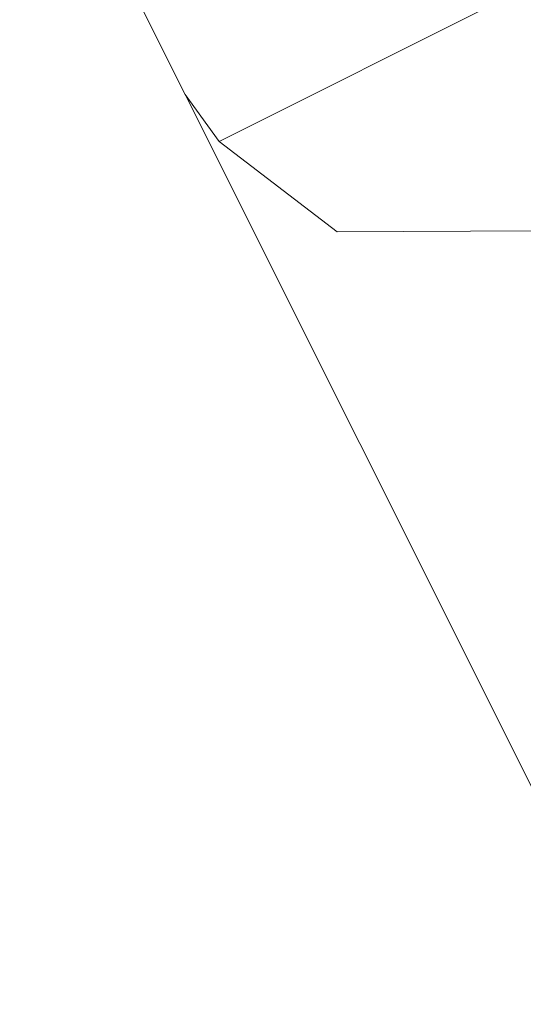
# Model space of a CAD drawing. Header units: metres. Extents: x 7472034 to 8439876, y 5890181 to 5961460.
# Tile 77 of 202: x 8439500.3987 to 8439500.4384, y 5890391.2465 to 5890391.3241. Entities that reach past the tile are written whole.
import ezdxf

# ---------------------------------------------------------------- set-up
doc = ezdxf.new("R2010")
doc.units = ezdxf.units.M
doc.header["$MEASUREMENT"] = 0
doc.linetypes.add('ACAD_ISO03W100', pattern=[30, 12, -18])
doc.layers.get('0').update_dxf_attribs({"linetype": 'CONTINUOUS', "lineweight": 5})
doc.layers.get('Defpoints').update_dxf_attribs({"linetype": 'CONTINUOUS'})
for name, color, linetype, lineweight in [('### Krawężnik', 6, 'CONTINUOUS', 35), ('_a_widok', 7, 'CONTINUOUS', 5), ('KOLOR-OBIEKT', 21, 'CONTINUOUS', 13), ('T_strefa-8', 20, 'ACAD_ISO03W100', 50), ('ZAG-obrys 018 wymiary', 7, 'CONTINUOUS', 18), ('ZAG-OBRYS013', 7, 'CONTINUOUS', 13)]:
    doc.layers.add(name, color=color, linetype=linetype, lineweight=lineweight)
doc.layers.add('100_rzut_wym_wew', color=7, linetype='CONTINUOUS')
doc.layers.add('2D - Ogólne', color=7, linetype='CONTINUOUS')
doc.layers.add('_IS_NO', color=11, linetype='CONTINUOUS', lineweight=20, plot=False)
doc.styles.add('DIM', font='simplex.shx', dxfattribs={"width": 0.8})
doc.styles.add('RS', font='Romans.shx', dxfattribs={"width": 0.7})
doc.dimstyles.new('DIM-WEW_500', dxfattribs={"dimscale": 5, "dimtxt": 18, "dimasz": 10, "dimexe": 4, "dimexo": 8, "dimgap": 5, "dimtad": 1, "dimlfac": 0.01, "dimzin": 9, "dimdsep": 46, "dimtxsty": 'DIM', "dimblk": 'ARCHTICK', "dimcen": 5, "dimclrt": 112, "dimadec": 4, "dimazin": 2, "dimtfac": 4, "dimtmove": 0, "dimatfit": 3, "dimldrblk": 'ARCHTICK', "dimfxl": 0, "dimtolj": 1, "dimlwd": 13, "dimarcsym": 0})
pattern_1 = [(45, (967499.202946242, -71042.94610979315), (-0.2245064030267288, 0.2245064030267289), []), (135, (967499.202946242, -71042.94610979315), (-0.2245064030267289, -0.2245064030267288), [])]
pattern_2 = [(45, (967499.2092647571, -71042.97165620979), (-0.2245064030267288, 0.2245064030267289), []), (135, (967499.2092647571, -71042.97165620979), (-0.2245064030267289, -0.2245064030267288), [])]

# ---------------------------------------------------------------- blocks, each defined once
blk = doc.blocks.new('A$C7D7B3C0A')
at = {"layer": '2D - Ogólne', "lineweight": 5}
for p, q in [((3.975662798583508, 6.607434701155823), (3.975662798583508, 6.534882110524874)), ((3.975662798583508, 6.607434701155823), (3.975662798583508, 6.534882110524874)), ((3.975662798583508, 6.607434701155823), (3.975662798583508, 6.534882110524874)), ((3.975662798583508, 6.607434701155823), (3.975662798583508, 6.534882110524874)), ((3.975662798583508, 6.607434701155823), (3.975662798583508, 6.534882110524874)), ((3.975662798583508, 6.607434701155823), (3.975662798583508, 6.534882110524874)), ((3.975662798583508, 6.607434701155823), (3.975662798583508, 6.534882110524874)), ((3.975662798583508, 6.607434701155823), (3.975662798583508, 6.534882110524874)), ((3.975662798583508, 6.607434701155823), (3.975662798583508, 6.534882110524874)), ((3.975662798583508, 6.607434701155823), (3.975662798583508, 6.534882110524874)), ((3.975662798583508, 6.607434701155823), (3.975662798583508, 6.534882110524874)), ((3.944119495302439, 6.534158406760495), (3.971151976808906, 6.534158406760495)), ((3.944119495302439, 6.534158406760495), (3.971151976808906, 6.534158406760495)), ((3.944119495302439, 6.534158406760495), (3.971151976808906, 6.534158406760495)), ((3.944119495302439, 6.534158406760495), (3.971151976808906, 6.534158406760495)), ((3.944119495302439, 6.534158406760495), (3.971151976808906, 6.534158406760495)), ((3.944119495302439, 6.534158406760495), (3.971151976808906, 6.534158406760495)), ((3.944119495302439, 6.534158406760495), (3.971151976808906, 6.534158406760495)), ((3.944119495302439, 6.534158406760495), (3.971151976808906, 6.534158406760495)), ((3.944119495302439, 6.534158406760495), (3.971151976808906, 6.534158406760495)), ((3.944119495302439, 6.534158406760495), (3.971151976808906, 6.534158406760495)), ((3.944119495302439, 6.534158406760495), (3.971151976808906, 6.534158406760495)), ((3.971151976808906, 6.534158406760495), (4.032695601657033, 6.534158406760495)), ((3.971151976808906, 6.534158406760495), (4.032695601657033, 6.534158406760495)), ((3.971151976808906, 6.534158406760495), (4.032695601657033, 6.534158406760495)), ((3.971151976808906, 6.534158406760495), (4.032695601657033, 6.534158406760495)), ((3.971151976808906, 6.534158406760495), (4.032695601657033, 6.534158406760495)), ((3.971151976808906, 6.534158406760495), (4.032695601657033, 6.534158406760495)), ((3.971151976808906, 6.534158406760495), (4.032695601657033, 6.534158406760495)), ((3.971151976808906, 6.534158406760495), (4.032695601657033, 6.534158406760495)), ((3.971151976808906, 6.534158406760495), (4.032695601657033, 6.534158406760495)), ((3.971151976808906, 6.534158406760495), (4.032695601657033, 6.534158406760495)), ((3.971151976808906, 6.534158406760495), (4.032695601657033, 6.534158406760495))]:
    blk.add_line(p, q, dxfattribs=at)
for points in [[(3.993194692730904, 6.554158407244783), (3.986193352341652, 6.540016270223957), (3.975662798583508, 6.534882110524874)], [(3.993194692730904, 6.554158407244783), (3.986193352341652, 6.540016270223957), (3.975662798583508, 6.534882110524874)], [(3.993194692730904, 6.554158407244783), (3.986193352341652, 6.540016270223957), (3.975662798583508, 6.534882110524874)], [(3.993194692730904, 6.554158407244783), (3.986193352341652, 6.540016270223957), (3.975662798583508, 6.534882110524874)], [(3.993194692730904, 6.554158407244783), (3.986193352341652, 6.540016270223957), (3.975662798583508, 6.534882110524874)], [(3.993194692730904, 6.554158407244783), (3.986193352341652, 6.540016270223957), (3.975662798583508, 6.534882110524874)], [(3.993194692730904, 6.554158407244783), (3.986193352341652, 6.540016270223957), (3.975662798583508, 6.534882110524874)], [(3.993194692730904, 6.554158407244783), (3.986193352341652, 6.540016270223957), (3.975662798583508, 6.534882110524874)], [(3.993194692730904, 6.554158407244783), (3.986193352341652, 6.540016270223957), (3.975662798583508, 6.534882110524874)], [(3.993194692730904, 6.554158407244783), (3.986193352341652, 6.540016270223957), (3.975662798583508, 6.534882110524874)], [(3.993194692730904, 6.554158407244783), (3.986193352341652, 6.540016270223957), (3.975662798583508, 6.534882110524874)], [(3.975662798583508, 6.534882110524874), (3.971151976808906, 6.534158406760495)], [(3.975662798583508, 6.534882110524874), (3.971151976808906, 6.534158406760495)], [(3.975662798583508, 6.534882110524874), (3.971151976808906, 6.534158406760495)], [(3.975662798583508, 6.534882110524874), (3.971151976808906, 6.534158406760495)], [(3.975662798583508, 6.534882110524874), (3.971151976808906, 6.534158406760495)], [(3.975662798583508, 6.534882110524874), (3.971151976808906, 6.534158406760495)], [(3.975662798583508, 6.534882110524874), (3.971151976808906, 6.534158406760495)], [(3.975662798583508, 6.534882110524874), (3.971151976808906, 6.534158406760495)], [(3.975662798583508, 6.534882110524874), (3.971151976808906, 6.534158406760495)], [(3.975662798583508, 6.534882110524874), (3.971151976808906, 6.534158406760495)], [(3.975662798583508, 6.534882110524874), (3.971151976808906, 6.534158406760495)]]:
    blk.add_lwpolyline(points, dxfattribs=at)
blk = doc.blocks.new('_Oblique')
at = {"color": 0, "linetype": 'ByBlock', "lineweight": -2}
blk.add_line((-0.5, -0.5), (0.5, 0.5), dxfattribs=at)
blk = doc.blocks.new('*D76')
at = {"layer": 'Defpoints', "color": 0, "linetype": 'Continuous', "lineweight": 60}
for p in [(8439504.5437122, 5890392.911758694), (8439500.275404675, 5890390.769413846), (8439503.451551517, 5890385.091044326)]:
    blk.add_point(p, dxfattribs=at)
at = {"layer": 'ZAG-obrys 018 wymiary', "color": 0, "linetype": 'Continuous', "lineweight": -2}
for p, q in [((8439500.990396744, 5890391.128281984), (8439504.901208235, 5890393.091192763)), ((8439504.166543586, 5890385.449912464), (8439507.816903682, 5890387.282097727))]:
    blk.add_line(p, q, dxfattribs=at)
at = {"layer": 'ZAG-obrys 018 wymiary', "color": 0, "linetype": 'Continuous', "lineweight": 13}
blk.add_line((8439507.459407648, 5890387.102663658), (8439504.5437122, 5890392.911758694), dxfattribs=at)
at = {"layer": 'ZAG-obrys 018 wymiary', "color": 0, "linetype": 'Continuous', "lineweight": 13, "xscale": 0.3, "yscale": 0.3, "zscale": 0.3}
for p, rotation in [((8439504.5437122, 5890392.911758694), 116.652946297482), ((8439507.459407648, 5890387.102663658), 296.6529462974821)]:
    blk.add_blockref('_Oblique', p, dxfattribs=dict(at, rotation=rotation))
at = {"layer": 'ZAG-obrys 018 wymiary', "color": 112, "linetype": 'Continuous', "lineweight": 25, "insert": (8439506.537803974, 5890390.27636228), "char_height": 0.8, "attachment_point": 5, "rotation": 296.652946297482, "style": 'RS'}
blk.add_mtext('\\A1;6.5', dxfattribs=at)
blk = doc.blocks.new('_ArchTick')
at = {"layer": '100_rzut_wym_wew', "color": 0, "linetype": 'Continuous', "const_width": 0.15}
blk.add_lwpolyline([(-0.5, -0.5), (0.5, 0.5)], dxfattribs=at)
blk = doc.blocks.new('*D80')
at = {"layer": 'Defpoints', "color": 0, "linetype": 'Continuous', "lineweight": 60}
for p in [(8439499.288762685, 5890395.196211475), (8439510.439764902, 5890383.669162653), (8439506.139698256, 5890381.515762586)]:
    blk.add_point(p, dxfattribs=at)
at = {"layer": 'ZAG-obrys 018 wymiary', "color": 0, "linetype": 'Continuous', "lineweight": -2}
for p, q in [((8439500.004080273, 5890395.554430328), (8439503.946488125, 5890397.528720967)), ((8439506.855015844, 5890381.87398144), (8439510.797423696, 5890383.84827208))]:
    blk.add_line(p, q, dxfattribs=at)
at = {"layer": 'ZAG-obrys 018 wymiary', "color": 0, "linetype": 'Continuous', "lineweight": 13}
blk.add_line((8439503.588829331, 5890397.349611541), (8439510.439764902, 5890383.669162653), dxfattribs=at)
at = {"layer": 'ZAG-obrys 018 wymiary', "color": 0, "linetype": 'Continuous', "lineweight": 13, "xscale": 0.3, "yscale": 0.3, "zscale": 0.3}
for p, rotation in [((8439503.588829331, 5890397.349611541), 116.6009277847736), ((8439510.439764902, 5890383.669162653), 296.6009277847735)]:
    blk.add_blockref('_Oblique', p, dxfattribs=dict(at, rotation=rotation))
at = {"layer": 'ZAG-obrys 018 wymiary', "color": 112, "linetype": 'Continuous', "lineweight": 25, "insert": (8439508.246278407, 5890389.389239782), "char_height": 0.8, "attachment_point": 5, "rotation": 296.6009277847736, "style": 'RS'}
blk.add_mtext('\\A1;15.3', dxfattribs=at)
blk = doc.blocks.new('*D88')
at = {"layer": 'Defpoints', "color": 0, "linetype": 'Continuous', "lineweight": 60}
for p in [(8439503.070368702, 5890393.075582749), (8439494.803817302, 5890391.266461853), (8439495.73632797, 5890389.403839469)]:
    blk.add_point(p, dxfattribs=at)
at = {"layer": 'ZAG-obrys 018 wymiary', "color": 0, "linetype": 'Continuous', "lineweight": -2}
for p, q in [((8439502.712229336, 5890393.790940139), (8439501.95878835, 5890395.295883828)), ((8439495.378188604, 5890390.119196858), (8439494.624747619, 5890391.624140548))]:
    blk.add_line(p, q, dxfattribs=at)
at = {"layer": 'ZAG-obrys 018 wymiary', "color": 0, "linetype": 'Continuous', "lineweight": 13}
blk.add_line((8439502.137858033, 5890394.938205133), (8439494.803817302, 5890391.266461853), dxfattribs=at)
at = {"layer": 'ZAG-obrys 018 wymiary', "color": 0, "linetype": 'Continuous', "lineweight": 13, "xscale": 0.3, "yscale": 0.3, "zscale": 0.3}
for p, rotation in [((8439502.137858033, 5890394.938205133), 26.59456106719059), ((8439494.803817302, 5890391.266461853), 206.5945610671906)]:
    blk.add_blockref('_Oblique', p, dxfattribs=dict(at, rotation=rotation))
at = {"layer": 'ZAG-obrys 018 wymiary', "color": 112, "linetype": 'Continuous', "lineweight": 25, "insert": (8439498.202233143, 5890393.638851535), "char_height": 0.8, "attachment_point": 5, "rotation": 26.594561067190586, "style": 'RS'}
blk.add_mtext('\\A1;8.2', dxfattribs=at)
blk = doc.blocks.new('*D60')
at = {"layer": 'Defpoints', "color": 0, "linetype": 'Continuous', "lineweight": 60}
for p in [(8439503.84000523, 5890394.328112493), (8439498.216184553, 5890391.533605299), (8439498.928597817, 5890390.099905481)]:
    blk.add_point(p, dxfattribs=at)
at = {"layer": 'ZAG-obrys 018 wymiary', "color": 0, "linetype": 'Continuous', "lineweight": -2}
for p, q in [((8439499.362340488, 5890392.10313644), (8439504.198218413, 5890394.506110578)), ((8439500.074753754, 5890390.669436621), (8439504.910631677, 5890393.07241076))]:
    blk.add_line(p, q, dxfattribs=at)
at = {"layer": 'ZAG-obrys 018 wymiary', "color": 0, "linetype": 'Continuous', "lineweight": 13}
blk.add_line((8439504.552418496, 5890392.894412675), (8439503.84000523, 5890394.328112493), dxfattribs=at)
at = {"layer": 'ZAG-obrys 018 wymiary', "color": 0, "linetype": 'Continuous', "lineweight": 13, "xscale": 0.3, "yscale": 0.3, "zscale": 0.3}
for p, rotation in [((8439503.84000523, 5890394.328112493), 116.4230323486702), ((8439504.552418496, 5890392.894412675), 296.4230323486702)]:
    blk.add_blockref('_Oblique', p, dxfattribs=dict(at, rotation=rotation))
at = {"layer": 'ZAG-obrys 018 wymiary', "color": 112, "linetype": 'Continuous', "lineweight": 25, "insert": (8439504.733531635, 5890393.878259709), "char_height": 0.8, "attachment_point": 5, "rotation": 296.42303234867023, "style": 'RS'}
blk.add_mtext('\\A1;1.6', dxfattribs=at)
blk = doc.blocks.new('*D132')
at = {"layer": 'Defpoints', "color": 0, "linetype": 'Continuous', "lineweight": 60}
for p in [(8439490.081045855, 5890411.33265816), (8439490.081045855, 5890411.33265816), (8439503.593241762, 5890384.547616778)]:
    blk.add_point(p, dxfattribs=at)
at = {"layer": 'ZAG-obrys 018 wymiary', "color": 0, "linetype": 'Continuous', "lineweight": -2}
for p, q in [((8439490.081045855, 5890411.33265816), (8439490.438176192, 5890411.512818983)), ((8439503.593241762, 5890384.547616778), (8439503.9503721, 5890384.727777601))]:
    blk.add_line(p, q, dxfattribs=at)
at = {"layer": 'ZAG-obrys 018 wymiary', "color": 0, "linetype": 'Continuous', "lineweight": 13}
blk.add_line((8439503.593241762, 5890384.547616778), (8439490.081045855, 5890411.33265816), dxfattribs=at)
at = {"layer": 'ZAG-obrys 018 wymiary', "color": 0, "linetype": 'Continuous', "lineweight": 13, "xscale": 0.3, "yscale": 0.3, "zscale": 0.3}
for p, rotation in [((8439490.081045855, 5890411.33265816), 116.7694823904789), ((8439503.593241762, 5890384.547616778), 296.7694823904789)]:
    blk.add_blockref('_Oblique', p, dxfattribs=dict(at, rotation=rotation))
at = {"layer": 'ZAG-obrys 018 wymiary', "color": 112, "linetype": 'Continuous', "lineweight": 25, "insert": (8439496.348970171, 5890400.239980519), "char_height": 0.8, "attachment_point": 5, "rotation": 296.7694823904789, "style": 'RS'}
blk.add_mtext('\\A1;30', dxfattribs=at)
blk = doc.blocks.new('*D142')
at = {"layer": 'Defpoints', "color": 0, "linetype": 'Continuous', "lineweight": 60}
for p in [(8439501.07687633, 5890391.760996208), (8439499.839085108, 5890366.792824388), (8439500.37198268, 5890366.766406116)]:
    blk.add_point(p, dxfattribs=at)
at = {"layer": 'ZAG-obrys 018 wymiary', "color": 0, "linetype": 'Continuous', "lineweight": 13}
blk.add_line((8439501.609773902, 5890391.734577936), (8439500.37198268, 5890366.766406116), dxfattribs=at)
at = {"layer": 'ZAG-obrys 018 wymiary', "color": 0, "linetype": 'Continuous', "lineweight": -2}
for p, q in [((8439501.609773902, 5890391.734577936), (8439502.009283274, 5890391.714772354)), ((8439500.37198268, 5890366.766406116), (8439500.771492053, 5890366.746600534))]:
    blk.add_line(p, q, dxfattribs=at)
at = {"layer": 'ZAG-obrys 018 wymiary', "color": 0, "linetype": 'Continuous', "lineweight": 13, "xscale": 0.3, "yscale": 0.3, "zscale": 0.3}
for p, rotation in [((8439501.609773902, 5890391.734577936), 87.16189876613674), ((8439500.37198268, 5890366.766406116), 267.1618987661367)]:
    blk.add_blockref('_Oblique', p, dxfattribs=dict(at, rotation=rotation))
at = {"layer": 'ZAG-obrys 018 wymiary', "color": 112, "linetype": 'Continuous', "lineweight": 25, "insert": (8439500.180271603, 5890375.01709125), "char_height": 0.8, "attachment_point": 5, "rotation": 87.16189876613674, "style": 'RS'}
blk.add_mtext('\\A1;25', dxfattribs=at)
blk = doc.blocks.new('_Open30')
at = {"color": 0, "linetype": 'ByBlock', "lineweight": -2}
for p, q in [((-1, 0.26794919), (0, 0)), ((0, 0), (-1, -0.26794919)), ((0, 0), (-1, 0))]:
    blk.add_line(p, q, dxfattribs=at)
blk = doc.blocks.new('*D150')
at = {"layer": 'Defpoints', "color": 0, "linetype": 'Continuous', "lineweight": 60}
for p in [(8439495.295166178, 5890413.452423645), (8439503.9503721, 5890384.727777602)]:
    blk.add_point(p, dxfattribs=at)
at = {"layer": 'ZAG-obrys 018 wymiary', "color": 0, "linetype": 'Continuous', "lineweight": 13}
blk.add_line((8439496.232624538, 5890410.341214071), (8439495.381717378, 5890413.165180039), dxfattribs=at)
at = {"layer": 'ZAG-obrys 018 wymiary', "color": 0, "linetype": 'Continuous', "lineweight": 13, "xscale": 0.3, "yscale": 0.3, "zscale": 0.3, "rotation": 106.7684137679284}
blk.add_blockref('_Open30', (8439495.295166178, 5890413.452423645), dxfattribs=at)
at = {"layer": 'ZAG-obrys 018 wymiary', "color": 112, "linetype": 'Continuous', "lineweight": 25, "insert": (8439496.541688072, 5890411.395196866), "char_height": 0.8, "attachment_point": 5, "rotation": 286.7684137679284, "style": 'RS'}
blk.add_mtext('\\A1;R30', dxfattribs=at)
blk = doc.blocks.new('A$C1D2679FE')
at = {"layer": 'KOLOR-OBIEKT', "lineweight": 9, "ltscale": 200}
h = blk.add_hatch(dxfattribs=at)
h.set_pattern_fill('ANSI37', color=253, scale=0.1, angle=16)
h.set_pattern_definition([(61, (-7471780.020262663, -5961378.212846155), (-0.2776917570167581, 0.153927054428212), []), (151, (-7471780.020262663, -5961378.212846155), (-0.153927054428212, -0.2776917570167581), [])])
edge = h.paths.add_edge_path()
edge.add_line((196.975401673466, 33.54016214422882), (192.3495923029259, 34.13512154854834))
edge.add_line((192.3495923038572, 34.13512154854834), (187.7176397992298, 34.7308710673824))
edge.add_line((187.7176398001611, 34.7308710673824), (178.5077782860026, 36.15998750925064))
edge.add_line((178.5077782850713, 36.15998750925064), (176.6601969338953, 36.5026140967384))
edge.add_arc((181.3685569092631, 38.18527459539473), 5.000000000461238, 199.6657310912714, 261.1796204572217)
edge.add_line((180.6018702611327, 33.24440507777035), (187.358021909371, 32.19603671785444))
edge.add_line((187.3580219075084, 32.19603671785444), (192.0230219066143, 31.59603671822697))
edge.add_line((192.0230219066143, 31.59603671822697), (196.6880219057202, 30.9960367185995))
edge.add_line((196.6880219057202, 30.9960367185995), (201.9780219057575, 30.48103671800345))
edge.add_line((201.9780219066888, 30.48103671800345), (207.2680219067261, 29.96603671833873))
edge.add_line((207.2680219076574, 29.96603671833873), (216.468021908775, 29.35603671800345))
edge.add_line((216.4680219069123, 29.35603671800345), (221.8830219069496, 29.11103671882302))
edge.add_line((221.8830219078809, 29.11103671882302), (227.2980219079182, 28.86603671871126))
edge.add_line((227.2980219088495, 28.86603671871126), (233.718021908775, 28.60103671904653))
edge.add_line((233.7180219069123, 28.60103671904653), (240.1380219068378, 28.33603671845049))
edge.add_line((240.1380219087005, 28.33603671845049), (245.3280219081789, 28.076036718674))
edge.add_line((245.3280219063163, 28.076036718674), (246.1380219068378, 28.00603671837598))
edge.add_line((246.1380219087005, 28.00603671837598), (248.4280219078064, 27.98603671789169))
edge.add_line((248.4280219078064, 27.98603671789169), (251.4080219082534, 28.33603671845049))
edge.add_line((251.4080219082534, 28.33603671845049), (255.3380219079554, 29.13603671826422))
edge.add_line((255.3380219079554, 29.13603671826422), (258.1480219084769, 30.35603671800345))
edge.add_line((258.1480219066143, 30.35603671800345), (260.6280219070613, 32.076036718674))
edge.add_line((260.6280219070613, 32.076036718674), (262.7080219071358, 34.29603671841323))
edge.add_line((262.7080219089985, 34.29603671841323), (264.3880219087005, 36.826036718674))
edge.add_line((264.3880219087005, 36.826036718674), (265.608021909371, 39.59603671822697))
edge.add_line((265.6080219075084, 39.59603671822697), (266.4080219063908, 42.53603671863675))
edge.add_line((266.4080219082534, 42.53603671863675), (266.6380219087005, 45.60603671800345))
edge.add_line((266.6380219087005, 45.60603671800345), (266.3380219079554, 48.59603671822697))
edge.add_line((266.3380219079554, 48.59603671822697), (265.628021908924, 51.53603671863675))
edge.add_line((265.6280219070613, 51.53603671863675), (264.5280219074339, 54.28603671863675))
edge.add_line((264.5280219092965, 54.28603671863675), (263.3880219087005, 57.11603671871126))
edge.add_line((263.3880219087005, 57.11603671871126), (262.5430219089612, 59.47103671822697))
edge.add_line((262.5430219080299, 59.47103671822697), (261.6980219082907, 61.826036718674))
edge.add_line((261.6980219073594, 61.826036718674), (260.5980219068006, 65.15103671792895))
edge.add_line((260.5980219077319, 65.15103671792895), (259.4980219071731, 68.47603671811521))
edge.add_line((259.4980219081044, 68.47603671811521), (257.3916487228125, 67.77919145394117))
edge.add_line((257.3916487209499, 67.77919145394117), (258.1675714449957, 64.34697791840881))
edge.add_line((258.167571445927, 64.34697791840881), (259.2776264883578, 60.99158426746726))
edge.add_line((259.2776264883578, 60.99158426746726), (260.1334384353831, 58.60645156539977))
edge.add_line((260.1334384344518, 58.60645156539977), (260.9950570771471, 56.20513570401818))
edge.add_line((260.9950570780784, 56.20513570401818), (262.1522789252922, 53.33238322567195))
edge.add_line((262.1522789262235, 53.33238322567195), (263.1827648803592, 50.75616833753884))
edge.add_line((263.1827648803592, 50.75616833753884), (263.8083402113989, 48.16575780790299))
edge.add_line((263.8083402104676, 48.16575780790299), (264.0684198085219, 45.57363114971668))
edge.add_line((264.0684198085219, 45.57363114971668), (263.8734869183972, 42.97170083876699))
edge.add_line((263.8734869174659, 42.97170083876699), (263.1880731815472, 40.45280535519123))
edge.add_line((263.1880731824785, 40.45280535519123), (262.1337886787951, 38.05906103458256))
edge.add_line((262.1337886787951, 38.05906103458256), (260.6936748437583, 35.89031817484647))
edge.add_line((260.6936748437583, 35.89031817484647), (258.9457271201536, 34.02472012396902))
edge.add_line((258.9457271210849, 34.02472012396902), (256.8967191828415, 32.60363397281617))
edge.add_line((256.8967191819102, 32.60363397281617), (254.5645412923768, 31.59108698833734))
edge.add_line((254.5645412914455, 31.59108698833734), (251.0026761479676, 30.86602538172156))
edge.add_line((251.0026761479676, 30.86602538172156), (248.2893446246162, 30.54734550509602))
edge.add_line((248.2893446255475, 30.54734550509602), (246.2595893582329, 30.56507262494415))
edge.add_line((246.2595893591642, 30.56507262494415), (245.5023283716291, 30.63051493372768))
edge.add_line((245.5023283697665, 30.63051493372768), (240.2548571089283, 30.89339403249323))
edge.add_line((240.2548571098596, 30.89339403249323), (233.8236017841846, 31.1588586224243))
edge.add_line((233.8236017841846, 31.1588586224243), (227.4086662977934, 31.42364957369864))
edge.add_line((227.4086662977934, 31.42364957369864), (221.9987299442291, 31.66842047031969))
edge.add_line((221.9987299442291, 31.66842047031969), (217.4544723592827, 31.90290945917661))
edge.add_line((217.4544723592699, 31.90290945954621), (217.0910134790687, 31.92589690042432))
edge.add_line((217.0910134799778, 31.92589689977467), (214.8768218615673, 32.06593639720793))
edge.add_line((214.876821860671, 32.06593639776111), (207.0033997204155, 32.56390146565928))
edge.add_line((207.0033997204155, 32.56390146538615), (202.2260741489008, 33.02899081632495))
edge.add_line((202.2260741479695, 33.02899081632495), (196.975401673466, 33.54016214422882))
blk = doc.blocks.new('A$C2C426404')
at = {"layer": '_IS_NO'}
for points, knots in [([(79.78853077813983, 19.36674957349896), (76.35759393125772, 21.05647175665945), (73.54314721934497, 23.24973176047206), (68.81112178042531, 29.5542766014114), (62.94352867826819, 33.40072623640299), (60.85999413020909, 35.33807434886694), (60.85999381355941, 35.3380749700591)], [0, 0, 0, 0, 2.176379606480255, 10.04614516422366, 21.98881238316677, 21.98881468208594, 21.98881468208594, 21.98881468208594, 21.98881468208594]), ([(50.6228041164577, 30.56321178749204, 1.829566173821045e-06), (53.11749188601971, 30.21319374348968), (56.38514522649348, 30.67444155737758), (60.99540497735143, 30.04553546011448), (68.19327101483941, 22.54355850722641, -2.469325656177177e-08), (70.8769634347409, 19.46133922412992, 5.150448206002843e-09), (74.71212187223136, 14.31917844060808, -1.219795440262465e-09), (78.88802252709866, 13.86142715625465), (82.75564656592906, 12.70757211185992)], [0, 0, 0, 0, 7.578698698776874, 9.67195365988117, 16.27655537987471, 24.33370670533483, 30.35915105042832, 36.79354326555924, 36.79354326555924, 36.79354326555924, 36.79354326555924])]:
    blk.add_open_spline(points, degree=3, knots=knots, dxfattribs=at)
at = {"layer": '_IS_NO', "ltscale": 0.1}
for points, knots in [([(81.48853297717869, 15.975331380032), (78.87586907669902, 16.84686399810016), (76.26450027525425, 17.78992713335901), (72.03847445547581, 21.67736706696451), (65.0990158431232, 30.09408769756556), (58.79946133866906, 33.34467344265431), (58.26247850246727, 34.11525447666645)], [0, 0, 0, 0, 1.278992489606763, 7.78914044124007, 15.74750070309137, 27.64022902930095, 27.64022902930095, 27.64022902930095, 27.64022902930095]), ([(55.69703794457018, 26.44192530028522, 8.07171421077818e-08), (60.47702913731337, 24.37489471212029, 4.118097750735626e-07), (65.41527824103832, 21.38608461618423, 8.932878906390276e-07), (68.42167646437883, 18.98607052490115, -1.681326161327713e-07), (71.60992970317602, 12.73766223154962), (75.29265419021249, 11.98629271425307, 1.662301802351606e-08), (79.75433884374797, 11.20084950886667)], [13.0881689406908, 13.0881689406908, 13.0881689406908, 13.0881689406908, 21.71831455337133, 28.5577747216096, 34.1003045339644, 40.71973107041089, 40.71973107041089, 40.71973107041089, 40.71973107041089])]:
    blk.add_open_spline(points, degree=3, knots=knots, dxfattribs=at)

msp = doc.modelspace()

# ---------------------------------------------------------------- hatches: boundary and pattern name
at = {"layer": 'KOLOR-OBIEKT', "lineweight": 9}
h = msp.add_hatch(dxfattribs=at)
h.set_pattern_fill('ANSI37', color=73, scale=0.1)
h.set_pattern_definition(pattern_2)
edge = h.paths.add_edge_path()
edge.add_arc((8439443.60123986, 5890379.17988472), 6.652831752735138, 296.7043321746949, 335.0331150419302)
edge.add_arc((8439476.194075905, 5890367.917634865), 27.87464989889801, 155.1393615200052, 162.3446315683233, ccw=False)
edge.add_arc((8439457.399943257, 5890376.211109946), 7.345078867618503, 127.98309878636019, 152.2023641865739, ccw=False)
edge.add_arc((8439457.741930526, 5890376.488713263), 7.349948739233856, 107.1989600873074, 131.4182254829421, ccw=False)
edge.add_line((8439455.568618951, 5890383.509999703), (8439473.898437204, 5890392.710084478))
edge.add_arc((8439481.742870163, 5890376.384611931), 18.11232128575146, 99.26977735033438, 115.6644084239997, ccw=False)
edge.add_line((8439478.825278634, 5890394.260401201), (8439481.377171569, 5890394.321440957))
edge.add_arc((8439482.909595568, 5890377.390082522), 17.00056533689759, 88.22393661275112, 95.17163768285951, ccw=False)
edge.add_arc((8439482.561499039, 5890405.235869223), 10.88860248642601, 274.6092070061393, 298.9976789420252)
edge.add_arc((8443006.923870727, 5883371.657126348), 7856.29059094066, 116.59181359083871, 116.61107962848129, ccw=False)
edge.add_arc((8439465.895823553, 5890431.340313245), 42.15757971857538, 305.2087751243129, 306.7865132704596)
edge.add_arc((8439488.80074795, 5890400.283338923), 3.577668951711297, 310.8590814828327, 340.7280968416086)
edge.add_line((8439492.177934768, 5890399.102523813), (8439493.275267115, 5890403.980640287))
edge.add_line((8439493.275267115, 5890403.980640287), (8439502.266345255, 5890408.28072203))
edge.add_line((8439502.266345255, 5890408.28072203), (8439504.844191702, 5890407.694009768))
edge.add_line((8439504.844191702, 5890407.694009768), (8439506.125281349, 5890405.329609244))
edge.add_arc((8439507.019670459, 5890405.776898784), 0.9999999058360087, 206.5699188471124, 283.6833393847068)
edge.add_line((8439507.256226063, 5890404.805280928), (8439511.624560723, 5890406.970734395))
edge.add_line((8439511.624560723, 5890406.970734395), (8439511.39896348, 5890407.420225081))
edge.add_line((8439511.39896348, 5890407.420225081), (8439510.561982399, 5890407.017405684))
edge.add_line((8439510.561982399, 5890407.017405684), (8439509.330427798, 5890409.481424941))
edge.add_line((8439509.330427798, 5890409.481424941), (8439512.635426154, 5890411.138401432))
edge.add_line((8439512.635426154, 5890411.138401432), (8439512.638568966, 5890411.136467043))
edge.add_line((8439512.638568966, 5890411.136467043), (8439515.998443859, 5890412.829496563))
edge.add_line((8439515.998443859, 5890412.829496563), (8439517.239018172, 5890410.325621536))
edge.add_line((8439517.239018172, 5890410.325621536), (8439513.919446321, 5890408.633274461))
edge.add_line((8439513.919446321, 5890408.633274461), (8439514.091312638, 5890408.235941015))
edge.add_line((8439514.091312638, 5890408.235941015), (8439518.839102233, 5890410.604261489))
edge.add_line((8439518.839102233, 5890410.604261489), (8439518.585943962, 5890412.843737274))
edge.add_line((8439518.585943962, 5890412.843737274), (8439518.274555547, 5890413.628049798))
edge.add_line((8439518.274555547, 5890413.628049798), (8439517.839658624, 5890414.494365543))
edge.add_line((8439517.839658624, 5890414.494365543), (8439524.310164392, 5890417.742607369))
edge.add_line((8439524.310164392, 5890417.742607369), (8439525.122207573, 5890416.124990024))
edge.add_line((8439525.122207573, 5890416.124990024), (8439526.840645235, 5890414.670893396))
edge.add_line((8439526.840645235, 5890414.670893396), (8439527.244697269, 5890414.489695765))
edge.add_arc((8439552.769967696, 5890317.570311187), 100.2242811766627, 102.79246926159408, 104.75471345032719, ccw=False)
edge.add_arc((8439529.321881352, 5890420.105147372), 4.960037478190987, 284.6730648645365, 320.3902958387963)
edge.add_arc((8435016.013859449, 5889290.11735932), 4655.555010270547, 14.00691021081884, 14.04831962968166)
edge.add_line((8439532.327549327, 5890420.207226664), (8439525.877549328, 5890423.127226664))
edge.add_line((8439525.877549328, 5890423.127226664), (8439431.028022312, 5890376.803268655))
edge.add_line((8439431.028022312, 5890376.803268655), (8439435.479127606, 5890375.417226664))
edge.add_line((8439435.479127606, 5890375.417226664), (8439446.590932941, 5890373.236661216))
edge = h.paths.add_edge_path()
edge.add_arc((8439530.228804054, 5890405.916425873), 3.001836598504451, 99.44813666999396, 208.2631515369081)
edge.add_line((8439527.5848402, 5890404.494990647), (8439533.209264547, 5890393.206690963))
edge.add_line((8439533.209264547, 5890393.206690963), (8439519.17443581, 5890386.185049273))
edge.add_line((8439519.17443581, 5890386.185049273), (8439523.57812012, 5890377.411604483))
edge.add_line((8439523.57812012, 5890377.411604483), (8439517.455507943, 5890374.324033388))
edge.add_line((8439517.455507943, 5890374.324033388), (8439517.445860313, 5890374.319191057))
edge.add_line((8439517.445860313, 5890374.319191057), (8439517.33905848, 5890374.265585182))
edge.add_line((8439517.33905848, 5890374.265585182), (8439516.815779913, 5890375.308140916))
edge.add_line((8439516.815779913, 5890375.308140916), (8439511.370501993, 5890372.574998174))
edge.add_line((8439511.370501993, 5890372.574998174), (8439511.888417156, 5890371.529804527))
edge.add_line((8439511.888417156, 5890371.529804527), (8439506.425671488, 5890368.787948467))
edge.add_line((8439506.425671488, 5890368.787948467), (8439505.890341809, 5890369.841556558))
edge.add_line((8439505.890341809, 5890369.841556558), (8439505.8884594, 5890369.869391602))
edge.add_line((8439505.8884594, 5890369.869391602), (8439500.283276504, 5890366.97762632))
edge.add_line((8439500.283276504, 5890366.97762632), (8439519.478066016, 5890366.160130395))
edge.add_line((8439519.478066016, 5890366.160130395), (8439542.767549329, 5890378.417226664))
edge.add_line((8439542.767549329, 5890378.417226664), (8439538.675788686, 5890394.802262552))
edge.add_line((8439538.675788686, 5890394.802262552), (8439537.066416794, 5890401.238139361))
edge.add_line((8439537.066416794, 5890401.238139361), (8439535.557306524, 5890407.69906358))
edge.add_arc((8439531.145391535, 5890400.872499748), 8.128158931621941, 57.12596579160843, 99.98506404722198)
edge = h.paths.add_edge_path()
edge.add_line((8439470.194509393, 5890384.137651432), (8439461.355169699, 5890379.697090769))
edge.add_line((8439461.355169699, 5890379.697090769), (8439460.080861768, 5890379.068371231))
edge.add_line((8439460.080861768, 5890379.068371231), (8439457.869254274, 5890377.642639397))
edge.add_arc((8439460.609507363, 5890373.444653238), 5.013190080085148, 123.1346622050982, 204.022759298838)
edge.add_line((8439456.030540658, 5890371.403786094), (8439459.447549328, 5890370.707226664))
edge.add_line((8439459.447549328, 5890370.707226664), (8439480.497107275, 5890367.736747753))
edge.add_line((8439480.497107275, 5890367.736747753), (8439497.963342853, 5890367.082590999))
edge.add_line((8439497.963342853, 5890367.082590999), (8439496.62020549, 5890369.722641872))
edge.add_line((8439496.62020549, 5890369.722641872), (8439494.91788047, 5890373.087302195))
edge.add_arc((8439489.468037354, 5890366.363615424), 8.654984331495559, 50.97371617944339, 58.22889977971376)
edge.add_line((8439494.025120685, 5890373.721722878), (8439490.036071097, 5890376.575637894))
edge.add_line((8439490.036071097, 5890376.575637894), (8439489.954459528, 5890375.592465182))
edge.add_line((8439489.954459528, 5890375.592465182), (8439490.917133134, 5890375.538648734))
edge.add_line((8439490.917133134, 5890375.538648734), (8439490.678913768, 5890371.956837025))
edge.add_line((8439490.678913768, 5890371.956837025), (8439482.55041443, 5890372.440399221))
edge.add_line((8439482.55041443, 5890372.440399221), (8439482.851718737, 5890376.020734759))
edge.add_line((8439482.851718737, 5890376.020734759), (8439487.354100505, 5890375.749064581))
edge.add_line((8439487.354100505, 5890375.749064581), (8439487.521080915, 5890378.34061919))
edge.add_line((8439487.521080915, 5890378.34061919), (8439481.803471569, 5890382.401025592))
edge.add_arc((8439487.942466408, 5890392.088814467), 11.46911116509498, 231.6002274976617, 237.6382272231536, ccw=False)
edge.add_line((8439480.818489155, 5890383.100518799), (8439480.351152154, 5890383.41057529))
edge.add_line((8439480.351152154, 5890383.41057529), (8439479.210044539, 5890382.939428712))
edge.add_line((8439479.210044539, 5890382.939428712), (8439480.412913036, 5890383.399613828))
edge.add_arc((8439474.682487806, 5890375.167564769), 10.03017472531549, 55.15777404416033, 116.5800473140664)
h.paths.add_polyline_path([(8439461.898919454, 5890370.792156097), (8439462.257176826, 5890373.552492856)], flags=16)
h = msp.add_hatch(dxfattribs=at)
h.set_pattern_fill('ANSI37', color=253, scale=0.1)
h.set_pattern_definition(pattern_2)
edge = h.paths.add_edge_path()
edge.add_arc((8439529.163071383, 5890420.279666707), 5.193757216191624, 276.50229096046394, 320.0240354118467, ccw=False)
edge.add_line((8439529.751227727, 5890415.119319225), (8439525.812744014, 5890414.153171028))
edge.add_line((8439525.812744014, 5890414.153171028), (8439519.208160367, 5890410.804184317))
edge.add_line((8439519.208160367, 5890410.804184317), (8439517.988028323, 5890410.126512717))
edge.add_line((8439517.988028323, 5890410.126512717), (8439514.091312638, 5890408.235941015))
edge.add_line((8439514.091312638, 5890408.235941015), (8439511.613697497, 5890406.992378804))
edge.add_line((8439511.613697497, 5890406.992378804), (8439509.258949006, 5890405.810485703))
edge.add_line((8439509.258949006, 5890405.810485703), (8439507.371756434, 5890404.83508177))
edge.add_arc((8439506.940777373, 5890405.737469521), 1.000023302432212, 206.5712342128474, 295.5290722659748, ccw=False)
edge.add_line((8439506.046377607, 5890405.290148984), (8439504.844186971, 5890407.693988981))
edge.add_line((8439504.844186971, 5890407.693988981), (8439502.261629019, 5890408.281795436))
edge.add_line((8439502.261629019, 5890408.281795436), (8439499.350132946, 5890407.011538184))
edge.add_line((8439499.350132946, 5890407.011538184), (8439493.30510976, 5890403.995621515))
edge.add_line((8439493.30510976, 5890403.995621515), (8439492.177918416, 5890399.102451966))
edge.add_arc((8439488.801253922, 5890400.282879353), 3.577047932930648, 293.05521913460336, 340.73119789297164, ccw=False)
edge.add_line((8439490.202090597, 5890396.991537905), (8439487.801423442, 5890395.78932472))
edge.add_arc((8439482.51122255, 5890404.317896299), 10.03607286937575, 278.1216072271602, 301.8109775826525, ccw=False)
edge.add_line((8439483.9290645, 5890394.382480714), (8439478.825278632, 5890394.260401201))
edge.add_arc((8439481.742870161, 5890376.384611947), 18.11232126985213, 99.26977735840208, 115.6644084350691)
edge.add_line((8439473.898437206, 5890392.710084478), (8439455.537130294, 5890383.494194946))
edge.add_arc((8439458.368862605, 5890375.380272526), 8.593860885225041, 109.2388197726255, 150.5606865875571)
edge.add_line((8439450.884668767, 5890379.604167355), (8439456.921008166, 5890377.849276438))
edge.add_line((8439456.921008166, 5890377.849276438), (8439458.055979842, 5890377.519316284))
edge.add_arc((8439462.056345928, 5890374.376166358), 5.087466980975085, 112.4172144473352, 141.842727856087, ccw=False)
edge.add_line((8439460.116249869, 5890379.079181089), (8439470.201913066, 5890384.141371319))
edge.add_arc((8439474.670732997, 5890375.058466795), 10.12272227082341, 52.60385305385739, 116.19734301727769, ccw=False)
edge.add_line((8439480.818489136, 5890383.100518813), (8439494.035062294, 5890373.735722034))
edge.add_arc((8439499.404929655, 5890380.165137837), 8.376924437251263, 230.1312663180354, 239.1071883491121)
edge.add_arc((8439492.046879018, 5890368.073539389), 5.778072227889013, 28.405105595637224, 58.05675779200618, ccw=False)
edge.add_line((8439497.129307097, 5890370.822183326), (8439498.920012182, 5890367.249241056))
edge.add_line((8439498.920012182, 5890367.249241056), (8439502.137476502, 5890368.864147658))
edge.add_line((8439502.137476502, 5890368.864147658), (8439500.881438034, 5890371.366619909))
edge.add_arc((8439501.41146424, 5890371.651481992), 0.6017260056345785, 32.69127385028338, 208.2557647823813, ccw=False)
edge.add_line((8439501.917872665, 5890371.97648152), (8439503.213570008, 5890369.395299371))
edge.add_line((8439503.213570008, 5890369.395299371), (8439521.788261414, 5890378.745992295))
edge.add_line((8439521.788261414, 5890378.745992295), (8439512.863585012, 5890396.520876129))
edge.add_arc((8439515.497668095, 5890397.863594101), 2.956566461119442, 115.92003145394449, 207.0101116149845, ccw=False)
edge.add_line((8439514.20530482, 5890400.522744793), (8439524.043376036, 5890405.489377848))
edge.add_line((8439524.043376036, 5890405.489377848), (8439526.586557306, 5890407.103247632))
edge.add_line((8439526.586557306, 5890407.103247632), (8439529.129738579, 5890408.717117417))
edge.add_arc((8439531.212438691, 5890401.016589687), 7.97720296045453, 58.08019787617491, 105.13424418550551, ccw=False)
edge.add_line((8439535.43023892, 5890407.787551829), (8439533.14312037, 5890416.942853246))
edge = h.paths.add_edge_path(flags=16)
edge.add_line((8439502.061371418, 5890393.458260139), (8439496.04637926, 5890390.43770596))
edge.add_arc((8439496.464019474, 5890389.751908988), 0.8029575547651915, 121.3407965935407, 301.694103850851)
edge.add_line((8439496.8858806, 5890389.068700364), (8439502.900872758, 5890392.089254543))
edge.add_arc((8439502.27990767, 5890392.650368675), 0.83692694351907, 317.898520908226, 465.1363795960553)
edge = h.paths.add_edge_path(flags=16)
edge.add_line((8439505.00109902, 5890384.089630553), (8439500.444638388, 5890381.798632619))
edge.add_arc((8439500.084983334, 5890382.51322949), 0.8000002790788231, 116.620304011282, 296.7160130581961, ccw=False)
edge.add_line((8439499.72652247, 5890383.228426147), (8439504.283989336, 5890385.517420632))
edge.add_arc((8439504.642916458, 5890384.80371257), 0.7988791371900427, -63.361719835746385, 116.69803695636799, ccw=False)
at = {"layer": 'KOLOR-OBIEKT', "lineweight": 9, "ltscale": 200}
h = msp.add_hatch(dxfattribs=at)
h.set_pattern_fill('ANSI37', color=231, scale=0.1)
h.set_pattern_definition(pattern_1)
edge = h.paths.add_edge_path()
edge.add_line((8439512.863585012, 5890396.520876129), (8439521.788261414, 5890378.745992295))
edge.add_line((8439521.788261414, 5890378.745992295), (8439503.213570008, 5890369.395299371))
edge.add_line((8439503.213570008, 5890369.395299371), (8439501.917872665, 5890371.97648152))
edge.add_arc((8439501.411425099, 5890371.65154851), 0.6017230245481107, 32.6839302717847, 208.2631083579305)
edge.add_line((8439500.881438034, 5890371.366619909), (8439502.137476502, 5890368.864147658))
edge.add_line((8439502.137476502, 5890368.864147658), (8439498.920012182, 5890367.249241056))
edge.add_line((8439498.920012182, 5890367.249241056), (8439497.129307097, 5890370.822183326))
edge.add_line((8439497.129307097, 5890370.822183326), (8439495.555644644, 5890372.655868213))
edge.add_line((8439495.555644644, 5890372.655868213), (8439494.901445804, 5890373.120452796))
edge.add_line((8439494.901445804, 5890373.120452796), (8439497.963342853, 5890367.082590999))
edge.add_line((8439497.963342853, 5890367.082590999), (8439500.283276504, 5890366.97762632))
edge.add_line((8439500.283276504, 5890366.97762632), (8439505.893878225, 5890369.872187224))
edge.add_line((8439505.893878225, 5890369.872187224), (8439506.425671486, 5890368.787948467))
edge.add_line((8439506.425671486, 5890368.787948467), (8439511.888417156, 5890371.529804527))
edge.add_line((8439511.888417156, 5890371.529804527), (8439511.370501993, 5890372.574998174))
edge.add_line((8439511.370501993, 5890372.574998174), (8439516.815852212, 5890375.308177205))
edge.add_line((8439516.815852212, 5890375.308177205), (8439517.338986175, 5890374.26554889))
edge.add_line((8439517.338986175, 5890374.26554889), (8439523.580028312, 5890377.407811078))
edge.add_line((8439523.580028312, 5890377.407811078), (8439519.172527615, 5890386.188842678))
edge.add_line((8439519.172527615, 5890386.188842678), (8439530.098737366, 5890391.695090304))
edge.add_line((8439530.098737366, 5890391.695090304), (8439523.347480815, 5890405.140094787))
edge.add_line((8439523.347480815, 5890405.140094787), (8439514.198986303, 5890400.548291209))
edge.add_arc((8439515.544616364, 5890397.867007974), 3.00000000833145, 116.6502652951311, 206.6609883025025)
h.paths.add_polyline_path([(8439514.64326723, 5890399.651613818), (8439522.901414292, 5890403.796535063), (8439528.750976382, 5890392.142141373), (8439520.49282829, 5890387.997219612)], flags=16)
at = {"layer": 'KOLOR-OBIEKT', "lineweight": 9}
h = msp.add_hatch(dxfattribs=at)
h.set_pattern_fill('ANSI37', color=250, scale=0.1)
h.set_pattern_definition(pattern_1)
h.paths.add_polyline_path([(8439501.732551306, 5890396.420965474), (8439492.791081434, 5890391.943192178), (8439499.642017, 5890378.262743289), (8439508.58348686, 5890382.740478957)])

# ---------------------------------------------------------------- linework, layer by layer
at = {"layer": 'T_strefa-8', "color": 151, "ltscale": 0.03, "flags": 128}
msp.add_lwpolyline([(8439506.671440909, 5890376.807697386), (8439507.560025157, 5890377.255930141, 0.4132234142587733), (8439511.111844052, 5890387.977484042), (8439510.888164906, 5890388.424663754, 0.414350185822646), (8439500.151130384, 5890391.998988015), (8439499.256820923, 5890391.551133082, 0.4169632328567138), (8439495.71974441, 5890380.748838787), (8439495.949148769, 5890380.301281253, 0.4123217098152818)], format="xyb", close=True, dxfattribs=at)

# ---------------------------------------------------------------- block references
at = {"layer": '### Krawężnik', "color": 1, "linetype": 'Continuous', "lineweight": 60, "ltscale": 0.2}
msp.add_blockref('A$C1D2679FE', (8439279.223208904, 5890335.266736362), dxfattribs=at)
at = {"layer": '_a_widok', "color": 0, "linetype": 'Continuous', "lineweight": 60, "ltscale": 0.2}
msp.add_blockref('A$C2C426404', (8439438.733810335, 5890365.88383195), dxfattribs=at)
msp.add_blockref('A$C2C426404', (8439438.733810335, 5890365.88383195), dxfattribs=at)
at = {"layer": 'ZAG-OBRYS013', "linetype": 'Continuous', "lineweight": 25, "rotation": 296.6009277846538}
msp.add_blockref('A$C7D7B3C0A', (8439492.791081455, 5890391.94319219), dxfattribs=at)

# ---------------------------------------------------------------- dimensions: what is measured, and where the dimension line sits
at = {"layer": 'ZAG-obrys 018 wymiary', "linetype": 'Continuous', "lineweight": 25}
dim = msp.add_radius_dim(center=(8439503.9503721, 5890384.727777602), mpoint=(8439495.295166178, 5890413.452423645), dimstyle='DIM-WEW_500', override={"dimscale": 0.1, "dimtxt": 8, "dimasz": 3, "dimgap": 2, "dimlfac": 1, "dimtxsty": 'RS', "dimblk1": 'Oblique', "dimblk2": 'Open30', "dimsah": 1, "dimfxl": 50, "dimfxlon": 1}, dxfattribs=at)
dim.commit()
dim.dimension.update_dxf_attribs({"geometry": '*D150', "text_midpoint": (8439495.967200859, 5890411.222094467), "dimtype": 164})
for base, p1, p2, angle, picture, middle in [((8439490.081045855, 5890411.33265816), (8439503.593241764, 5890384.547616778), (8439490.081045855, 5890411.33265816), 116.76948239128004, '*D132', (8439495.813274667, 5890399.969739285)), ((8439510.439764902, 5890383.669162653), (8439499.288762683, 5890395.196211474), (8439506.139698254, 5890381.515762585), 296.6009277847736, '*D80', (8439507.709790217, 5890389.120575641)), ((8439500.37198268, 5890366.766406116), (8439501.07687633, 5890391.760996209), (8439499.839085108, 5890366.792824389), 267.1618987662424, '*D142', (8439500.77953566, 5890374.987382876))]:
    dim = msp.add_linear_dim(base=base, p1=p1, p2=p2, angle=angle, dimstyle='DIM-WEW_500', override={"dimscale": 0.1, "dimtxt": 8, "dimasz": 3, "dimgap": 2, "dimlfac": 1, "dimtxsty": 'RS', "dimblk1": 'Oblique', "dimblk2": 'Oblique', "dimsah": 1, "dimfxl": 50, "dimfxlon": 1}, dxfattribs=at)
    dim.commit()
    dim.dimension.update_dxf_attribs({"geometry": picture, "text_midpoint": middle, "dimtype": 161})
for p1, p2, distance, picture, middle in [((8439503.0703687, 5890393.075582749), (8439495.73632797, 5890389.403839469), -2.0830118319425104, '*D88', (8439498.202233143, 5890393.638851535)), ((8439498.928597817, 5890390.09990548), (8439498.21618455, 5890391.533605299), -6.279859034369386, '*D60', (8439504.733531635, 5890393.878259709))]:
    dim = msp.add_aligned_dim(p1=p1, p2=p2, distance=distance, dimstyle='DIM-WEW_500', override={"dimscale": 0.1, "dimtxt": 8, "dimasz": 3, "dimgap": 2, "dimlfac": 1, "dimtxsty": 'RS', "dimblk1": 'Oblique', "dimblk2": 'Oblique', "dimsah": 1, "dimfxl": 50, "dimfxlon": 1}, dxfattribs=at)
    dim.commit()
    dim.dimension.update_dxf_attribs({"geometry": picture, "text_midpoint": middle})
dim = msp.add_linear_dim(base=(8439504.5437122, 5890392.911758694), p1=(8439503.451551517, 5890385.091044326), p2=(8439500.275404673, 5890390.769413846), angle=116.652946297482, dimstyle='DIM-WEW_500', override={"dimscale": 0.1, "dimtxt": 8, "dimasz": 3, "dimgap": 2, "dimlfac": 1, "dimtxsty": 'RS', "dimblk1": 'Oblique', "dimblk2": 'Oblique', "dimsah": 1, "dimfxl": 50, "dimfxlon": 1}, dxfattribs=at)
dim.commit()
dim.dimension.update_dxf_attribs({"geometry": '*D76', "text_midpoint": (8439506.537803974, 5890390.27636228)})

doc.saveas('drawing.dxf')
